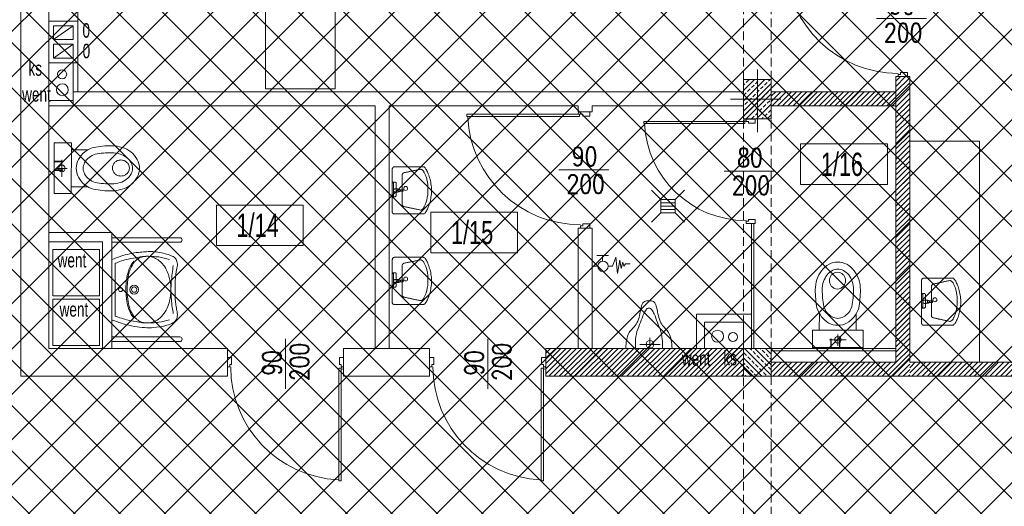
# Model space of a CAD drawing. Header units: millimetres. Extents: x 6354466 to 6508314, y -1889048 to -1342748.
# Tile 101 of 134: x 6413425 to 6421908, y -1655084 to -1650892. Entities that reach past the tile are written whole.
import ezdxf
from ezdxf.enums import TextEntityAlignment as Align

# ---------------------------------------------------------------- set-up
doc = ezdxf.new("R2010")
doc.units = ezdxf.units.MM
doc.linetypes.add('CENTER', pattern=[50.8, 31.75, -6.35, 6.35, -6.35])
doc.linetypes.add('HIDDEN', pattern=[0.375, 0.25, -0.125])
for name, color, linetype, lineweight in [('kominy', 162, 'Continuous', 13), ('L-2', 167, 'Continuous', 13), ('L-3', 10, 'Continuous', 18), ('L-4', 92, 'Continuous', 20), ('L-5', 152, 'Continuous', 9), ('L-6', 6, 'Continuous', 5), ('L-AXIS', 10, 'CENTER', 18), ('L-DRZWI', 146, 'Continuous', 13), ('L-HATCH', 252, 'Continuous', 5), ('L-OPIS', 142, 'Continuous', 9), ('L-Wyburzenia', 253, 'HIDDEN', 5), ('łóżka', 230, 'Continuous', 9)]:
    doc.layers.add(name, color=color, linetype=linetype, lineweight=lineweight)
doc.styles.add('125', font='cdmsimpl.shx', dxfattribs={"width": 0.7, "height": 125})
doc.styles.add('160', font='simplex.shx', dxfattribs={"width": 0.8, "height": 160})
doc.styles.add('200', font='cdmsimpl.shx', dxfattribs={"width": 0.7, "height": 200})
doc.styles.add('250', font='cdmsimpl.shx', dxfattribs={"width": 0.7, "height": 250})
doc.styles.add('CDM', font='cdmsimpl.shx', dxfattribs={"width": 0.8, "bigfont": 'cdmbigpl.shx'})
pattern_1 = [(45, (-12796931.303, 3150568.546), (-22.450640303, 22.450640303), [])]

# ---------------------------------------------------------------- blocks, each defined once
blk = doc.blocks.new('zlew niepełnospr.')
for p, q in [((23073.9, -10968.7), (23593.9, -10968.7)), ((23107.7, -10996.1), (23562.4, -10996.1))]:
    blk.add_line(p, q)
for centre, radius in [((23335, -11043.3), 16.6), ((23335, -11160.1), 38.1), ((23335, -11160.1), 23.1)]:
    blk.add_circle(centre, radius)
for points in [[(23073.9, -10968.7), (23041.9, -11064.5), (23018.5, -11163.5), (23008.4, -11250.2), (23008.4, -11329), (23024.1, -11425.5), (23043.6, -11484.2), (23064.5, -11513.7), (23086.8, -11526.5), (23124.6, -11532.4), (23153.5, -11528.5), (23200.1, -11519.9), (23249.1, -11514.9), (23328.9, -11514.9), (23407.5, -11514.9), (23520.2, -11529), (23540.1, -11532.9), (23553.5, -11532.9), (23578.6, -11528.6), (23608.5, -11511.3), (23627.2, -11478.8), (23644.1, -11428.8), (23658, -11363.5), (23662.8, -11305.6), (23661.1, -11254.5), (23656.4, -11197.4), (23643.5, -11123.9), (23622.2, -11044.1), (23593.9, -10968.7)], [(23107.7, -10996.1), (23072.2, -11107.9), (23055.6, -11200.8), (23048.8, -11241), (23047.8, -11261.1), (23049.6, -11318.6), (23053.8, -11373.7), (23076.1, -11463.8)], [(23562.4, -10996.1), (23597.8, -11107.9), (23614.4, -11200.8), (23621.2, -11241), (23622.3, -11261.1), (23620.5, -11318.6), (23616.3, -11373.7), (23594, -11463.8)], [(23335.5, -11099.1), (23401.6, -11103.2), (23461.6, -11112.1), (23510, -11126.7), (23547.1, -11144.7), (23572.1, -11161.7), (23600.1, -11191), (23613.8, -11220.7), (23620.6, -11248.1), (23622.3, -11273.1), (23618.8, -11310.4), (23604.7, -11344.8), (23575.9, -11386.6), (23536.4, -11420.3), (23477.3, -11451.1), (23428.5, -11465.9), (23379.4, -11475.2), (23332.8, -11477.2), (23239, -11466.1), (23174.3, -11443.7), (23116.8, -11406.5), (23072.6, -11357.2), (23056.1, -11318.9), (23049.6, -11293.9), (23048.9, -11257.1), (23054.7, -11225.8), (23067.1, -11199.3), (23082.9, -11179.4), (23109.5, -11154.6), (23167.7, -11124.1), (23232, -11108), (23314.1, -11099.8), (23335.5, -11099.1)], [(23090.4, -11156.6), (23133.4, -11127.5), (23185.6, -11108.4), (23251.7, -11094.5), (23305.5, -11090.3), (23383.3, -11090.3), (23455.5, -11101.3), (23531.2, -11125), (23580.4, -11156.5)], [(23129.1, -11497.7), (23181.6, -11488.3), (23252.5, -11481.3), (23326.6, -11477.2), (23403.2, -11480.3), (23542.2, -11497.3)]]:
    blk.add_spline(points, degree=3)
blk = doc.blocks.new('zlew dla nps')
for p, q in [((452546.7, -100354.5), (452546.7, -99769.8)), ((452586.7, -100354.5), (452586.7, -99769.8)), ((453401.5, -100354.5), (453401.5, -99769.8)), ((453441.5, -100354.5), (453441.5, -99769.8))]:
    blk.add_line(p, q)
for centre in [(452566.7, -99770.1), (453421.5, -99770.1)]:
    blk.add_arc(centre, 20, 1.01475, 178.98525)
at = {"rotation": 180}
blk.add_blockref('zlew niepełnospr.', (476329.5, -111323.3), dxfattribs=at)
blk = doc.blocks.new('WC')
for p, q in [((60.6, -56.2), (-60.7, -56.1)), ((-0.1, -94.5), (0, -11.8)), ((-132.4, -243.9), (-132.3, -124)), ((133, -244.1), (133.1, -124.2))]:
    blk.add_line(p, q)
blk.add_lwpolyline([(182.2, -124.3), (182.4, -0.2), (-181.3, 0.2), (-181.4, -123.9)], close=True)
blk.add_lwpolyline([(0.4, -159.5, -0.123818), (63.7, -175.5, -0.10563), (117.8, -221.4, -0.087168), (150.5, -283.9, -0.045277), (162.2, -413.9, -0.077475), (150.3, -489.3, -0.087168), (117.5, -551.7, -0.10563), (63.3, -597.6, -0.123818), (-0.1, -613.4, -0.123818), (-63.4, -597.4, -0.10563), (-117.5, -551.5, -0.087168), (-150.2, -489.1, -0.077475), (-161.9, -413.6, -0.045277), (-150, -283.6, -0.087168), (-117.2, -221.2, -0.10563), (-63, -175.4, -0.123818)], format="xyb", close=True)
blk.add_circle((-0.1, -56.1), 23.7)
for centre, radius, start, end in [((0.3, -293.5), 84, 89.9445, 118.1778), ((0.3, -293.5), 84, 61.71121, 89.9445), ((43.9, -345.7), 153.6, 142.29689, 160.73225), ((17.2, -325.1), 119.9, 118.1778, 142.29689), ((-16.8, -325.1), 119.9, 37.59211, 61.71121), ((-43.5, -345.7), 153.6, 19.15676, 37.59211), ((551.4, -414.1), 663.3, 169.66343, 179.96529), ((-551.3, -413), 663.4, 359.92317, 10.22468), ((85.9, -413.9), 197.8, 179.94209, 197.66265), ((3.7, -477.2), 57.9, 113.47545, 136.37657), ((2.5, -474.4), 54.9, 89.9445, 113.47545), ((2.5, -474.4), 54.9, 66.41355, 89.9445), ((1.3, -477.2), 57.9, 43.51243, 66.41355), ((-85.6, -413.7), 197.8, 342.22394, 359.9445), ((43.8, -427.3), 153.6, 197.66506, 217.59211), ((8.5, -480.1), 63.6, 158.43964, 179.9445), ((8.5, -480.1), 63.6, 179.9445, 201.44936), ((5.6, -478.9), 60.5, 136.37657, 158.43964), ((-0.6, -478.9), 60.5, 21.44936, 43.51243), ((-3.5, -480.1), 63.6, 359.9445, 21.44936), ((-3.5, -480.1), 63.6, 338.43964, 359.9445), ((-43.6, -427.2), 153.6, 322.29689, 342.22394), ((17.1, -447.8), 119.9, 217.59211, 241.71121), ((5.6, -481.3), 60.5, 201.44936, 223.51243), ((0.1, -479.5), 84, 241.71121, 269.9445), ((3.7, -483), 57.9, 223.51243, 246.41355), ((2.5, -485.8), 54.9, 246.41355, 269.9445), ((0.1, -479.5), 84, 269.9445, 298.1778), ((2.5, -485.8), 54.9, 269.9445, 293.47545), ((1.3, -483), 57.9, 293.47545, 316.37657), ((-16.9, -447.8), 119.9, 298.1778, 322.29689), ((-0.6, -481.2), 60.5, 316.37657, 338.43964)]:
    blk.add_arc(centre, radius, start, end)
blk = doc.blocks.new('wc niepełnospr')
at = {"layer": 'L-6'}
for p, q in [((24905, -3679), (24905, -3679)), ((24925, -3659), (25652, -3659)), ((24925, -3699), (25652, -3699)), ((24905, -4419), (24905, -4419)), ((24925, -4399), (25652, -4399)), ((24925, -4439), (25652, -4439))]:
    blk.add_line(p, q, dxfattribs=at)
for centre, start, end in [((24925, -3679), 90, 180), ((24925, -3679), 180, 270), ((24925, -4419), 90, 180), ((24925, -4419), 180, 270)]:
    blk.add_arc(centre, 20, start, end, dxfattribs=at)
at = {"layer": 'L-6', "xscale": 12.00000000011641, "yscale": 12.00000000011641, "zscale": 12.00000000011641, "rotation": 270}
blk.add_blockref('WC', (25652, -3831), dxfattribs=at)
blk = doc.blocks.new('*U115')
for p, q in [((450, 203), (450, -227.5)), ((35, 40), (0, 40)), ((35, -20), (35, 40)), ((865, -20), (865, 40)), ((865, 40), (900, 40)), ((900, 40), (900, -40)), ((0, -40), (20, -40)), ((20, -40), (20, -20)), ((20, -20), (35, -20)), ((20, -50), (20, -60)), ((20, -50), (40, -50)), ((20, -920), (20, -50)), ((40, -50), (40, -920)), ((880, -20), (865, -20)), ((880, -40), (880, -20)), ((900, -40), (880, -40)), ((40, -920), (20, -920))]:
    blk.add_line(p, q)
for points in [[(0, 40), (0, -40)], [(20, -50), (20, -920)]]:
    blk.add_lwpolyline(points)
blk.add_circle((10, -50), 10)
blk.add_arc((-1.7, -39.3), 876.7, 272.72584, 359.95417)
at = {"style": '160', "width": 0.8}
blk.add_attdef('SZER', text='', height=160, rotation=90, dxfattribs=at).set_placement((460.9, -6.1), align=Align.BOTTOM_CENTER)
blk.add_attdef('WYS', text='', height=160, rotation=90, dxfattribs=at).set_placement((491, 3.2), align=Align.TOP_CENTER)
at = {"style": 'CDM', "width": 0.8, "flags": 1}
blk.add_attdef('POZIOM', (891.4, 99.6), '', height=125, dxfattribs=at)
blk = doc.blocks.new('UM')
at = {"ltscale": 0.1}
for p, q in [((-14, 0.9), (-14, -1.1)), ((-7.5, 0.9), (-14, 0.9)), ((-14, 0.9), (-14, 0.9)), ((-7.5, -1.1), (-7.5, 0.9)), ((-1.5, 7.9), (0, 7.9)), ((-1.5, 6.9), (-1.5, 7.9)), ((-1.5, 7.9), (-1.5, 7.9)), ((0, 6.9), (-1.5, 6.9)), ((0, 7.9), (0, 6.9)), ((-14, -1.1), (-7.5, -1.1)), ((-1.5, -9.7), (0, -9.7)), ((-1.5, -10.7), (-1.5, -9.7)), ((-1.5, -9.7), (-1.5, -9.7)), ((0, -10.7), (-1.5, -10.7)), ((0, -9.7), (0, -10.7))]:
    blk.add_line(p, q, dxfattribs=at)
blk.add_ellipse((-17, -2.7), major_axis=(2.5, 0), ratio=1, dxfattribs=at)
for points, knots in [([(-50, -2.7), (-50, 1.4), (-49.9, 4.3), (-49.4, 8.5), (-48.6, 12.5), (-47.7, 16.1), (-46.6, 19.5), (-45.4, 22.4), (-44.2, 24.9), (-43, 27), (-41.9, 28.5), (-41, 29.5), (-40.3, 29.9), (-40, 29.9)], [0, 0, 0, 0, 4.421258, 8.671481, 12.720017, 16.528921, 20.054501, 23.248715, 26.060587, 28.437985, 30.330912, 31.700778, 32.561624, 32.561624, 32.561624, 32.561624]), ([(-40, 29.9), (-38.4, 29.9), (-35.4, 29.9), (-31.1, 29.9), (-27.1, 29.9), (-23.6, 29.9), (-20.3, 29.9), (-17.2, 29.9), (-14.3, 29.9), (-11.5, 29.9), (-8.7, 29.9), (-5.9, 29.9), (-4, 29.9), (-3, 29.9)], [0, 0, 0, 0, 4.783621, 9.087153, 12.975958, 16.515402, 19.770849, 22.807663, 25.69121, 28.486852, 31.259955, 34.075883, 37, 37, 37, 37]), ([(-3, 29.9), (-2.8, 29.9), (-2.5, 29.9), (-2, 29.8), (-1.6, 29.7), (-1.2, 29.5), (-0.9, 29.3), (-0.6, 29.1), (-0.4, 28.8), (-0.2, 28.5), (-0.1, 28.2), (0, 27.8), (0, 27.5), (0, 27.4)], [0, 0, 0, 0, 0.521233, 0.997741, 1.43512, 1.839842, 2.219285, 2.581614, 2.93545, 3.289343, 3.65121, 4.027898, 4.424991, 4.424991, 4.424991, 4.424991]), ([(0, 27.4), (0, 22.9), (0, 19.3), (0, 14.3), (0, 9.9), (0, 5.8), (0, 1.9), (0, -2), (0, -6.2), (0, -10.9), (0, -16.3), (0, -22.6), (0, -27.2), (0, -27.4)], [0, 0, 0, 0, 5.788505, 10.75432, 15.116078, 19.092412, 22.901953, 26.763336, 30.895192, 35.516153, 40.844853, 47.099925, 54.5, 54.5, 54.5, 54.5]), ([(-45.5, -2.7), (-45.5, 0.9), (-45.4, 2.9), (-45.2, 5.7), (-44.7, 8.5), (-44.2, 11.2), (-43.6, 13.6), (-42.9, 15.9), (-42.1, 18), (-41.3, 19.7), (-40.5, 21.3), (-39.8, 22.5), (-39.3, 23.1), (-39, 23.4)], [0, 0, 0, 0, 2.971843, 5.875727, 8.69009, 11.390655, 13.951025, 16.343209, 18.538114, 20.506093, 22.217708, 23.645152, 24.765696, 24.765696, 24.765696, 24.765696]), ([(-39, 23.4), (-38.9, 23.5), (-38.7, 23.7), (-38.5, 23.9), (-38.2, 24.1), (-37.9, 24.3), (-37.6, 24.5), (-37.4, 24.6), (-37.1, 24.7), (-36.8, 24.8), (-36.5, 24.9), (-36.3, 24.9), (-36.1, 24.9), (-36, 24.9)], [0, 0, 0, 0, 0.377031, 0.737389, 1.082053, 1.41214, 1.728923, 2.033842, 2.328508, 2.614708, 2.89439, 3.169641, 3.44265, 3.44265, 3.44265, 3.44265]), ([(-36, 24.9), (-35.2, 24.7), (-33.6, 24.4), (-31.3, 23.9), (-29.2, 23.5), (-27.2, 23.1), (-25.3, 22.7), (-23.5, 22.3), (-21.8, 21.9), (-20.1, 21.6), (-18.4, 21.2), (-16.7, 20.8), (-15.6, 20.5), (-15, 20.4)], [0, 0, 0, 0, 2.538062, 4.875415, 7.039921, 9.059436, 10.961822, 12.774939, 14.526656, 16.244847, 17.957394, 19.692189, 21.477132, 21.477132, 21.477132, 21.477132]), ([(-15, 20.4), (-14.9, 20.4), (-14.6, 20.3), (-14.2, 20.1), (-13.9, 19.9), (-13.6, 19.7), (-13.3, 19.5), (-13.1, 19.2), (-12.9, 19), (-12.7, 18.7), (-12.6, 18.5), (-12.5, 18.2), (-12.5, 18), (-12.5, 17.9)], [0, 0, 0, 0, 0.423186, 0.830097, 1.220149, 1.592844, 1.947867, 2.285217, 2.605368, 2.909475, 3.199625, 3.479091, 3.752535, 3.752535, 3.752535, 3.752535]), ([(-12.5, 17.9), (-12.5, 16.8), (-12.5, 14.7), (-12.5, 11.5), (-12.5, 8.2), (-12.5, 5), (-12.5, 1.7), (-12.5, -1.6), (-12.5, -4.8), (-12.5, -8), (-12.5, -11.1), (-12.5, -14.1), (-12.5, -16.1), (-12.5, -17.1)], [0, 0, 0, 0, 3.170548, 6.397446, 9.66266, 12.948159, 16.235913, 19.507889, 22.746056, 25.932382, 29.048835, 32.077385, 35, 35, 35, 35]), ([(-12.5, 15.3), (-12.5, 14.3), (-12.5, 12.2), (-12.5, 8.9), (-12.5, 5.7), (-12.5, 2.4), (-12.5, -0.9), (-12.5, -4.1), (-12.5, -7.4), (-12.5, -10.6), (-12.5, -13.7), (-12.5, -16.7), (-12.5, -18.7), (-12.5, -19.7)], [0, 0, 0, 0, 3.170548, 6.397446, 9.66266, 12.948159, 16.235913, 19.507889, 22.746056, 25.932382, 29.048835, 32.077385, 35, 35, 35, 35]), ([(-10.5, -0.1), (-10.5, 0), (-10.5, 0.2), (-10.3, 0.5), (-10, 0.7), (-9.6, 1), (-9.2, 1.2), (-8.7, 1.4), (-8.1, 1.6), (-7.5, 1.7), (-6.8, 1.8), (-6.2, 1.9), (-5.7, 1.9), (-5.5, 1.9)], [0, 0, 0, 0, 0.278538, 0.596972, 0.9738, 1.412854, 1.910826, 2.461075, 3.055384, 3.684814, 4.34019, 5.012423, 5.692788, 5.692788, 5.692788, 5.692788]), ([(-10.5, -0.1), (-10.5, 0), (-10.5, 0.2), (-10.3, 0.5), (-10, 0.7), (-9.6, 1), (-9.2, 1.2), (-8.7, 1.4), (-8.1, 1.6), (-7.5, 1.7), (-6.8, 1.8), (-6.2, 1.9), (-5.7, 1.9), (-5.5, 1.9)], [0, 0, 0, 0, 0.278538, 0.596972, 0.9738, 1.412854, 1.910826, 2.461075, 3.055384, 3.684814, 4.34019, 5.012423, 5.692788, 5.692788, 5.692788, 5.692788]), ([(-5.5, 1.9), (-5.5, 1.9), (-5.3, 1.9), (-5.2, 1.9), (-5, 1.9), (-4.8, 1.9), (-4.6, 1.9), (-4.4, 1.9), (-4.2, 1.9), (-4, 1.9), (-3.8, 1.9), (-3.7, 1.9), (-3.5, 1.9), (-3.5, 1.9)], [0, 0, 0, 0, 0.148009, 0.316304, 0.500376, 0.695718, 0.897821, 1.102179, 1.304282, 1.499624, 1.683696, 1.851991, 2, 2, 2, 2]), ([(-5.5, 1.9), (-5.5, 1.9), (-5.3, 1.9), (-5.2, 1.9), (-5, 1.9), (-4.8, 1.9), (-4.6, 1.9), (-4.4, 1.9), (-4.2, 1.9), (-4, 1.9), (-3.8, 1.9), (-3.7, 1.9), (-3.5, 1.9), (-3.5, 1.9)], [0, 0, 0, 0, 0.148009, 0.316304, 0.500376, 0.695718, 0.897821, 1.102179, 1.304282, 1.499624, 1.683696, 1.851991, 2, 2, 2, 2]), ([(-5, 5.9), (-5, 6), (-5, 6.2), (-5, 6.4), (-4.9, 6.7), (-4.8, 6.9), (-4.6, 7.2), (-4.5, 7.4), (-4.3, 7.6), (-4, 7.7), (-3.7, 7.8), (-3.4, 7.9), (-3.1, 7.9), (-3, 7.9)], [0, 0, 0, 0, 0.272276, 0.542692, 0.810227, 1.07504, 1.338798, 1.604973, 1.87895, 2.16785, 2.480019, 2.824368, 3.209791, 3.209791, 3.209791, 3.209791]), ([(-5, -8.7), (-5, -8.4), (-5, -7.7), (-5, -6.7), (-5, -5.6), (-5, -4.5), (-5, -3.3), (-5, -2), (-5, -0.8), (-5, 0.3), (-5, 1.4), (-5, 2.4), (-5, 3.1), (-5, 5.9)], [0, 0, 0, 0, 0.888054, 1.897821, 3.002254, 4.174305, 5.386927, 6.613073, 7.825695, 8.997746, 10.102179, 11.111946, 12, 12, 12, 12]), ([(-3.5, 1.9), (-3.4, 1.9), (-3.2, 1.9), (-3, 1.8), (-2.7, 1.7), (-2.5, 1.6), (-2.2, 1.4), (-2, 1.2), (-1.8, 1), (-1.7, 0.7), (-1.6, 0.4), (-1.5, 0.2), (-1.5, 0), (-1.5, -0.1)], [0, 0, 0, 0, 0.273037, 0.549292, 0.830058, 1.115075, 1.403036, 1.692041, 1.980001, 2.265018, 2.545785, 2.82204, 3.095076, 3.095076, 3.095076, 3.095076]), ([(-3.5, 1.9), (-3.4, 1.9), (-3.2, 1.9), (-3, 1.8), (-2.7, 1.7), (-2.5, 1.6), (-2.2, 1.4), (-2, 1.2), (-1.8, 1), (-1.7, 0.7), (-1.6, 0.4), (-1.5, 0.2), (-1.5, 0), (-1.5, -0.1)], [0, 0, 0, 0, 0.273037, 0.549292, 0.830058, 1.115075, 1.403036, 1.692041, 1.980001, 2.265018, 2.545785, 2.82204, 3.095076, 3.095076, 3.095076, 3.095076]), ([(-3, 7.9), (-2.9, 7.9), (-2.7, 7.9), (-2.5, 7.9), (-2.3, 7.9), (-2.1, 7.9), (-2, 7.9), (-1.8, 7.9), (-1.7, 7.9), (-1.6, 7.9), (-1.6, 7.9), (-1.5, 7.9), (-1.5, 7.9), (-1.5, 7.9)], [0, 0, 0, 0, 0.260331, 0.495868, 0.706612, 0.892562, 1.053719, 1.190083, 1.301653, 1.38843, 1.450413, 1.487603, 1.5, 1.5, 1.5, 1.5]), ([(-1.5, 6.9), (-1.5, 5), (-1.5, 4.2), (-1.5, 2.9), (-1.5, 1.4), (-1.5, -0.1), (-1.5, -1.8), (-1.5, -3.5), (-1.5, -5.2), (-1.5, -6.7), (-1.5, -8.2), (-1.5, -9.5), (-1.5, -10.3), (-1.5, -10.7)], [0, 0, 0, 0, 1.082645, 2.38843, 3.867769, 5.471074, 7.14876, 8.85124, 10.528926, 12.132231, 13.61157, 14.917355, 16, 16, 16, 16]), ([(-40, -30.4), (-40.3, -30.4), (-41, -30), (-41.9, -28.9), (-43, -27.3), (-44.2, -25.2), (-45.4, -22.6), (-46.6, -19.6), (-47.7, -16.2), (-48.6, -12.5), (-49.4, -8.6), (-49.9, -4.6), (-50, -1.8), (-50, -0.4)], [0, 0, 0, 0, 0.869653, 2.280747, 4.239579, 6.695183, 9.584395, 12.841451, 16.401309, 20.201485, 24.183597, 28.295048, 32.491101, 32.491101, 32.491101, 32.491101]), ([(-39, -25.7), (-39.3, -25.4), (-39.8, -24.7), (-40.5, -23.6), (-41.3, -22.1), (-42.1, -20.4), (-42.9, -18.4), (-43.6, -16.2), (-44.2, -13.7), (-44.8, -11.2), (-45.2, -8.4), (-45.4, -5.6), (-45.5, -3.6), (-45.5, -2.7)], [0, 0, 0, 0, 1.111601, 2.512184, 4.18161, 6.095708, 8.229112, 10.556498, 13.053272, 15.696082, 18.463273, 21.335364, 24.295568, 24.295568, 24.295568, 24.295568]), ([(-5.5, -2.1), (-5.7, -2.1), (-6.2, -2.1), (-6.8, -2), (-7.5, -1.9), (-8.1, -1.8), (-8.7, -1.6), (-9.2, -1.4), (-9.6, -1.2), (-10, -0.9), (-10.3, -0.7), (-10.5, -0.4), (-10.5, -0.2), (-10.5, -0.1)], [0, 0, 0, 0, 0.680365, 1.352598, 2.007974, 2.637404, 3.231713, 3.781963, 4.279934, 4.718988, 5.095816, 5.41425, 5.692788, 5.692788, 5.692788, 5.692788]), ([(-3.5, -2.1), (-3.5, -2.1), (-3.6, -2.1), (-3.8, -2.1), (-3.9, -2.1), (-4.1, -2.1), (-4.2, -2.1), (-4.4, -2.1), (-4.6, -2.1), (-4.8, -2.1), (-5, -2.1), (-5.2, -2.1), (-5.4, -2.1), (-5.5, -2.1)], [0, 0, 0, 0, 0.136739, 0.275733, 0.419234, 0.569497, 0.728775, 0.899324, 1.083396, 1.283246, 1.501127, 1.739294, 2, 2, 2, 2]), ([(-3, -10.7), (-3.1, -10.7), (-3.4, -10.6), (-3.7, -10.6), (-4, -10.5), (-4.3, -10.4), (-4.5, -10.3), (-4.7, -10.1), (-4.8, -9.9), (-4.9, -9.7), (-5, -9.4), (-5, -9), (-5, -8.8), (-5, -8.7)], [0, 0, 0, 0, 0.384885, 0.724568, 1.024891, 1.293879, 1.542296, 1.783488, 2.031905, 2.300893, 2.601217, 2.940899, 3.325784, 3.325784, 3.325784, 3.325784]), ([(-1.5, -0.1), (-1.5, -0.2), (-1.5, -0.4), (-1.6, -0.6), (-1.7, -0.9), (-1.8, -1.1), (-2, -1.4), (-2.2, -1.6), (-2.5, -1.8), (-2.7, -1.9), (-3, -2), (-3.2, -2.1), (-3.4, -2.1), (-3.5, -2.1)], [0, 0, 0, 0, 0.273037, 0.549292, 0.830058, 1.115075, 1.403036, 1.692041, 1.980001, 2.265018, 2.545785, 2.82204, 3.095076, 3.095076, 3.095076, 3.095076]), ([(-1.5, -10.7), (-1.5, -10.7), (-1.5, -10.7), (-1.6, -10.7), (-1.6, -10.7), (-1.7, -10.7), (-1.8, -10.7), (-2, -10.7), (-2.1, -10.7), (-2.3, -10.7), (-2.5, -10.7), (-2.7, -10.7), (-2.9, -10.7), (-3, -10.7)], [0, 0, 0, 0, 0.012397, 0.049587, 0.11157, 0.198347, 0.309917, 0.446281, 0.607438, 0.793388, 1.004132, 1.239669, 1.5, 1.5, 1.5, 1.5]), ([(-14.5, -22.7), (-15.3, -22.8), (-16.7, -23.1), (-18.8, -23.6), (-20.7, -24), (-22.4, -24.4), (-24.1, -24.7), (-25.7, -25.1), (-27.4, -25.4), (-29.3, -25.8), (-31.3, -26.2), (-33.6, -26.7), (-35.1, -27), (-36, -27.2)], [0, 0, 0, 0, 2.359791, 4.453355, 6.345239, 8.1, 9.782194, 11.456381, 13.187118, 15.038958, 17.076446, 19.364124, 21.96653, 21.96653, 21.96653, 21.96653]), ([(-12.5, -19.7), (-12.5, -19.7), (-12.5, -19.9), (-12.6, -20.2), (-12.7, -20.6), (-12.8, -20.9), (-13, -21.2), (-13.2, -21.5), (-13.5, -21.8), (-13.7, -22), (-14, -22.3), (-14.2, -22.5), (-14.4, -22.6), (-14.5, -22.7)], [0, 0, 0, 0, 0.285013, 0.59485, 0.926796, 1.276432, 1.638388, 2.006799, 2.375612, 2.738836, 3.090801, 3.426493, 3.742057, 3.742057, 3.742057, 3.742057]), ([(-3, -30.4), (-4.3, -30.4), (-6.8, -30.4), (-10.6, -30.4), (-14.2, -30.4), (-17.7, -30.4), (-21.1, -30.4), (-24.4, -30.4), (-27.7, -30.4), (-30.8, -30.4), (-33.9, -30.4), (-37, -30.4), (-39, -30.4), (-40, -30.4)], [0, 0, 0, 0, 3.882044, 7.626597, 11.244929, 14.74831, 18.148009, 21.455297, 24.681443, 27.837716, 30.935387, 33.985725, 37, 37, 37, 37]), ([(-36, -27.2), (-36.1, -27.2), (-36.3, -27.1), (-36.5, -27.1), (-36.8, -27), (-37.1, -27), (-37.4, -26.8), (-37.6, -26.7), (-37.9, -26.5), (-38.2, -26.4), (-38.5, -26.1), (-38.7, -25.9), (-38.9, -25.7), (-39, -25.7)], [0, 0, 0, 0, 0.273009, 0.54826, 0.827942, 1.114142, 1.408808, 1.713727, 2.03051, 2.360598, 2.705261, 3.065619, 3.44265, 3.44265, 3.44265, 3.44265]), ([(0, -27.4), (0, -27.5), (0, -27.8), (-0.1, -28.2), (-0.2, -28.6), (-0.4, -29), (-0.6, -29.3), (-0.9, -29.6), (-1.2, -29.9), (-1.6, -30.1), (-2, -30.3), (-2.5, -30.4), (-2.8, -30.4), (-3, -30.4)], [0, 0, 0, 0, 0.408717, 0.816755, 1.223772, 1.630095, 2.037068, 2.447366, 2.865246, 3.296651, 3.749116, 4.231466, 4.753374, 4.753374, 4.753374, 4.753374])]:
    blk.add_open_spline(points, degree=3, knots=knots, dxfattribs=at)
blk = doc.blocks.new('złączka do węża 2')
at = {"linetype": 'Continuous'}
for p, q in [((6, 0), (0, 0)), ((27.2, 7.7), (25.4, -10)), ((29.8, -6.7), (27.2, 7.7)), ((31.3, 2.2), (29.8, -6.7)), ((32.8, -4.5), (31.3, 2.2)), ((11.1, -5.5), (11.1, -11.5)), ((22, 0), (17.2, 0)), ((25.4, -10), (22, 0)), ((33.9, -0.1), (32.8, -4.5)), ((35.7, -2.6), (33.9, -0.1)), ((17.4, -11.5), (4.8, -11.5))]:
    blk.add_line(p, q, dxfattribs=at)
blk.add_line((35.7, -2.6), (40.7, -2.6))
for start, end in [(90, 270), (270, 90)]:
    blk.add_arc((11.6, 0), 5.56, start, end, dxfattribs=at)
blk = doc.blocks.new('pisuar')
for p, q in [((50691.66, 2334.74), (50691.66, 2349.29)), ((50696.27, 2342.01), (50688.82, 2342.01))]:
    blk.add_line(p, q)
blk.add_circle((50691.66, 2342.01), 2.84)
blk.add_arc((50715.17, 2342.77), 2.48, 303.43816, 56.56184)
for points in [[(50688.79, 2359.39), (50700.05, 2356.91), (50706.08, 2352.03), (50716.57, 2348.67), (50722.36, 2346.03), (50723.05, 2342.77)], [(50716.54, 2344.84), (50713.61, 2346.54), (50707.46, 2348.8), (50700.88, 2351.34), (50693.65, 2352.48), (50688.79, 2352.48)], [(50688.79, 2326.14), (50700.05, 2328.62), (50706.08, 2333.51), (50716.57, 2336.86), (50722.36, 2339.5), (50723.05, 2342.77)], [(50716.54, 2340.69), (50713.61, 2339), (50707.46, 2336.73), (50700.88, 2334.2), (50693.65, 2333.06), (50688.79, 2333.06)]]:
    blk.add_spline(points, degree=3)
blk = doc.blocks.new('opis pom')
at = {"color": 0}
blk.add_lwpolyline([(252896.7, -40976.9), (253643.9, -40976.9), (253643.9, -41326.9), (252896.7, -41326.9)], close=True, dxfattribs=at)
at = {"layer": 'L-4', "lineweight": 30, "style": '250', "width": 0.7}
blk.add_attdef('2', text='', height=250, dxfattribs=at).set_placement((253252.2, -41151.9), align=Align.MIDDLE_CENTER)
blk = doc.blocks.new('*U200')
for p, q in [((500, 203), (500, -227.5)), ((35, 40), (0, 40)), ((35, -20), (35, 40)), ((965, -20), (965, 40)), ((965, 40), (1000, 40)), ((1000, 40), (1000, -40)), ((0, -40), (20, -40)), ((20, -40), (20, -20)), ((20, -20), (35, -20)), ((20, -50), (20, -60)), ((20, -50), (40, -50)), ((20, -1020), (20, -50)), ((40, -50), (40, -1020)), ((980, -20), (965, -20)), ((980, -40), (980, -20)), ((1000, -40), (980, -40)), ((40, -1020), (20, -1020))]:
    blk.add_line(p, q)
for points in [[(0, 40), (0, -40)], [(20, -50), (20, -1020)]]:
    blk.add_lwpolyline(points)
blk.add_circle((10, -50), 10)
blk.add_arc((-1.9, -39.2), 974.1, 272.72584, 359.95417)
at = {"style": '160', "width": 0.8}
blk.add_attdef('SZER', text='', height=160, rotation=90, dxfattribs=at).set_placement((510.9, -6.1), align=Align.BOTTOM_CENTER)
blk.add_attdef('WYS', text='', height=160, rotation=90, dxfattribs=at).set_placement((541, 3.2), align=Align.TOP_CENTER)
at = {"style": 'CDM', "width": 0.8, "flags": 1}
blk.add_attdef('POZIOM', (891.4, 99.6), '', height=125, dxfattribs=at)
blk = doc.blocks.new('*U201')
for p, q in [((-500, 203), (-500, -227.5)), ((-1000, 40), (-1000, -40)), ((-965, 40), (-1000, 40)), ((-965, -20), (-965, 40)), ((-35, -20), (-35, 40)), ((-35, 40), (0, 40)), ((-1000, -40), (-980, -40)), ((-980, -40), (-980, -20)), ((-980, -20), (-965, -20)), ((-20, -50), (-40, -50)), ((-40, -50), (-40, -1020)), ((-20, -20), (-35, -20)), ((-20, -40), (-20, -20)), ((0, -40), (-20, -40)), ((-20, -50), (-20, -60)), ((-20, -1020), (-20, -50)), ((-40, -1020), (-20, -1020))]:
    blk.add_line(p, q)
for points in [[(0, 40), (0, -40)], [(-20, -50), (-20, -1020)]]:
    blk.add_lwpolyline(points)
blk.add_circle((-10, -50), 10)
blk.add_arc((1.9, -39.2), 974.1, 180.04583, 267.27416)
at = {"style": 'CDM', "width": 0.8, "flags": 1}
blk.add_attdef('POZIOM', (-915.2, 99.6), '', height=125, dxfattribs=at)
at = {"style": '160', "width": 0.8}
blk.add_attdef('SZER', text='', height=160, rotation=90, dxfattribs=at).set_placement((-489.1, -6.1), align=Align.BOTTOM_CENTER)
blk.add_attdef('WYS', text='', height=160, rotation=90, dxfattribs=at).set_placement((-459, 3.2), align=Align.TOP_CENTER)
blk = doc.blocks.new('*U232')
for p, q in [((500, 203), (500, -227.5)), ((35, 40), (0, 40)), ((35, -20), (35, 40)), ((965, -20), (965, 40)), ((965, 40), (1000, 40)), ((1000, 40), (1000, -40)), ((0, -40), (20, -40)), ((20, -40), (20, -20)), ((20, -20), (35, -20)), ((20, -50), (20, -60)), ((20, -50), (40, -50)), ((20, -1020), (20, -50)), ((40, -50), (40, -1020)), ((980, -20), (965, -20)), ((980, -40), (980, -20)), ((1000, -40), (980, -40)), ((40, -1020), (20, -1020))]:
    blk.add_line(p, q)
for points in [[(0, 40), (0, -40)], [(20, -50), (20, -1020)]]:
    blk.add_lwpolyline(points)
blk.add_circle((10, -50), 10)
blk.add_arc((-1.9, -39.2), 974.1, 272.72584, 359.95417)
at = {"style": '160', "width": 0.8}
blk.add_attdef('SZER', text='', height=160, rotation=90, dxfattribs=at).set_placement((510.9, -6.1), align=Align.BOTTOM_CENTER)
blk.add_attdef('WYS', text='', height=160, rotation=90, dxfattribs=at).set_placement((541, 3.2), align=Align.TOP_CENTER)
at = {"style": 'CDM', "width": 0.8, "flags": 1}
blk.add_attdef('POZIOM', (891.4, 99.6), '', height=125, dxfattribs=at)
blk = doc.blocks.new('trzpień 24x34')
at = {"layer": 'L-HATCH', "ltscale": 0.5, "transparency": 33554687}
h = blk.add_hatch(dxfattribs=at)
h.set_pattern_fill('ANSI33', color=252, scale=10, angle=270)
h.set_pattern_definition([(315, (910219.09, -211353.38), (44.90128, 44.90128), []), (315, (910219.09, -211398.28), (44.90128, 44.90128), [31.75, -15.875])])
h.paths.add_polyline_path([(1005119.1, 22519.2), (1005119.1, 22639.2), (1004949.1, 22639.2), (1004949.1, 22519.2)])
h.paths.add_polyline_path([(1005119.1, 22519.2), (1005289.1, 22519.2), (1005289.1, 22639.2), (1005119.1, 22639.2)])
h.paths.add_polyline_path([(1005119.1, 22399.2), (1005289.1, 22399.2), (1005289.1, 22519.2), (1005119.1, 22519.2)])
h.paths.add_polyline_path([(1004949.1, 22399.2), (1005119.1, 22399.2), (1005119.1, 22519.2), (1004949.1, 22519.2)])
at = {"layer": 'L-2', "ltscale": 50}
blk.add_lwpolyline([(1004949.1, 22399.2), (1005289.1, 22399.2), (1005289.1, 22639.2), (1004949.1, 22639.2)], close=True, dxfattribs=at)
at = {"layer": 'L-AXIS', "ltscale": 50}
for p, q in [((1005119.1, 22751.9), (1005119.1, 22316.1)), ((1004834.8, 22519.2), (1005376.2, 22519.2))]:
    blk.add_line(p, q, dxfattribs=at)

msp = doc.modelspace()

# ---------------------------------------------------------------- hatches: boundary and pattern name
at = {"layer": 'L-HATCH', "ltscale": 10, "transparency": 33554687}
h = msp.add_hatch(dxfattribs=at)
h.set_pattern_fill('ANSI37', color=252, scale=87)
h.set_pattern_definition([(45, (-48871.55, 200010.94), (-195.320571, 195.320571), []), (135, (-48871.55, 200010.94), (-195.320571, -195.320571), [])])
h.paths.add_polyline_path([(6428375.3, -1646723.4), (6413285.3, -1646723.4), (6413285.3, -1660832.4), (6428375.3, -1660832.4)])
at = {"layer": 'L-HATCH', "lineweight": 13, "ltscale": 8}
h = msp.add_hatch(dxfattribs=at)
h.set_pattern_fill('ANSI31', color=8, scale=10)
h.set_pattern_definition(pattern_1)
h.paths.add_polyline_path([(6419901, -1651633.5), (6420973.7, -1651633.5), (6420973.7, -1651513.5), (6419901, -1651513.5)])
h.paths.add_polyline_path([(6421093.7, -1651937.7), (6421093.7, -1651382.7), (6421080.6, -1651382.7), (6421000.6, -1651382.7), (6420990.6, -1651382.7), (6420973.7, -1651382.7), (6420973.7, -1651513.5), (6420973.7, -1651633.5), (6420973.7, -1653843.4), (6421093.7, -1653843.4)])
h.paths.add_polyline_path([(6420940, -1652580), (6421127.5, -1652580)])
h = msp.add_hatch(dxfattribs=at)
h.set_pattern_fill('ANSI31', color=8, scale=10)
h.set_pattern_definition([(45, (-6473376.668, 1474391.444), (-22.4506403, 22.4506403), [])])
h.paths.add_polyline_path([(6422334.7, -1653867.2), (6422334.7, -1653843.4), (6421093.7, -1653843.4), (6421093.7, -1653963.4), (6422334.7, -1653963.4), (6422334.7, -1653947.2)])
h.paths.add_polyline_path([(6425207.4, -1652093.5), (6425207.4, -1653843.4), (6423334.7, -1653843.4), (6423334.7, -1653857.2), (6423334.7, -1653867.2), (6423334.7, -1653947.2), (6423334.7, -1653963.4), (6425207.4, -1653963.4), (6425207.4, -1654323.4), (6425230.2, -1654323.4), (6425310.2, -1654323.4), (6425327.4, -1654323.4), (6425327.4, -1653963.4), (6425327.4, -1653723.4), (6425327.4, -1652093.5)])
h.paths.add_polyline_path([(6425207.4, -1651973.5), (6425207.4, -1652093.5), (6425327.4, -1652093.5), (6425327.4, -1651973.5)])
h.paths.add_polyline_path([(6425327.4, -1651973.5), (6425327.4, -1651773.5), (6427725.3, -1651773.5), (6427765.3, -1651773.5), (6427765.3, -1651653.5), (6425327.4, -1651653.5), (6425327.4, -1651451.9), (6425247.4, -1651451.9), (6425207.4, -1651451.9), (6425207.4, -1651973.5)])
h.paths.add_polyline_path([(6427602.7, -1651716.2), (6427602.7, -1651528.7), (6427852.7, -1651528.7), (6427852.7, -1651716.2)], flags=9)
h = msp.add_hatch(dxfattribs=at)
h.set_pattern_fill('ANSI31', color=8, scale=10)
h.set_pattern_definition(pattern_1)
h.paths.add_polyline_path([(6419661, -1653723.4), (6419326.7, -1653723.4), (6419256.4, -1653723.4), (6419111.5, -1653723.4), (6419046.1, -1653723.4), (6418963.1, -1653723.4), (6418855.6, -1653723.4), (6418730.1, -1653723.4), (6418647.1, -1653723.4), (6418357.9, -1653723.4), (6418237.9, -1653723.4), (6417957.4, -1653723.4), (6417957.4, -1653786.2), (6417957.4, -1653866.2), (6417957.4, -1653876.2), (6417957.4, -1653963.4), (6419111.5, -1653963.4), (6419661, -1653963.4), (6419661, -1653723.4)])
h.paths.add_polyline_path([(6419098.3, -1653716.5), (6419440, -1653716.5), (6419440, -1653904), (6419098.3, -1653904)], flags=9)
h.paths.add_polyline_path([(6419455.9, -1653713.1), (6419635.1, -1653713.1), (6419635.1, -1653900.6), (6419455.9, -1653900.6)], flags=9)
h.paths.add_polyline_path([(6421093.7, -1653843.4), (6421093.7, -1653963.4), (6419901, -1653963.4), (6419901, -1653843.4)])
at = {"layer": 'L-HATCH', "lineweight": 13, "ltscale": 0.5}
h = msp.add_hatch(dxfattribs=at)
h.set_pattern_fill('ANSI33', color=252, scale=10, angle=270)
h.set_pattern_definition([(315, (-6323554.634, 1576177.1), (44.9012806, 44.9012806), []), (315, (-6323554.634, 1576132.2), (44.9012806, 44.9012806), [31.75, -15.875])])
h.paths.add_polyline_path([(6419792.6, -1653723.4), (6419772.6, -1653723.4), (6419731, -1653723.4), (6419661, -1653723.4), (6419661, -1653963.4), (6419901, -1653963.4), (6419901, -1653723.4)])

# ---------------------------------------------------------------- linework, layer by layer
at = {"layer": 'kominy', "lineweight": 13}
for p, q in [((6413715.3, -1651063.5), (6413885.3, -1650943.5)), ((6413715.3, -1651223.5), (6413885.3, -1651103.5))]:
    msp.add_line(p, q, dxfattribs=at)
at = {"layer": 'kominy', "lineweight": 13, "ltscale": 8}
for points in [[(6413675.3, -1650543.5), (6413925.3, -1650543.5), (6413925.3, -1650903.5), (6413675.3, -1650903.5)], [(6413675.3, -1650903.5), (6413925.3, -1650903.5), (6413925.3, -1651263.5), (6413675.3, -1651263.5)]]:
    msp.add_lwpolyline(points, close=True, dxfattribs=at)
at = {"layer": 'kominy', "lineweight": 13}
for points in [[(6413715.3, -1651063.5), (6413885.3, -1651063.5), (6413885.3, -1650943.5), (6413715.3, -1650943.5)], [(6413715.3, -1651223.5), (6413885.3, -1651223.5), (6413885.3, -1651103.5), (6413715.3, -1651103.5)]]:
    msp.add_lwpolyline(points, close=True, dxfattribs=at)
at = {"layer": 'L-2', "ltscale": 8}
msp.add_line((6413435.3, -1653963.4), (6413435.3, -1646873.4), dxfattribs=at)
at = {"layer": 'L-2', "lineweight": 13, "ltscale": 8}
for p, q in [((6413675.3, -1653723.4), (6413675.3, -1647113.4)), ((6414214, -1653723.4), (6413675.3, -1653723.4)), ((6415215.7, -1653723.4), (6414214, -1653723.4)), ((6415215.7, -1653723.4), (6415215.7, -1653963.4)), ((6416957.4, -1653723.4), (6416215.7, -1653723.4)), ((6416215.7, -1653723.4), (6416215.7, -1653963.4)), ((6416957.4, -1653723.4), (6416957.4, -1653963.4)), ((6417957.4, -1653723.4), (6417957.4, -1653963.4)), ((6419111.5, -1653723.4), (6418357.9, -1653723.4)), ((6419901, -1653723.4), (6419111.5, -1653723.4)), ((6414214, -1653963.4), (6413435.3, -1653963.4)), ((6415215.7, -1653963.4), (6414214, -1653963.4)), ((6416957.4, -1653963.4), (6416215.7, -1653963.4)), ((6419661, -1653963.4), (6417957.4, -1653963.4))]:
    msp.add_line(p, q, dxfattribs=at)
at = {"layer": 'L-2', "lineweight": 13, "ltscale": 10}
msp.add_line((6417957.4, -1653723.4), (6418357.9, -1653723.4), dxfattribs=at)
at = {"layer": 'L-2', "lineweight": 13, "ltscale": 8}
msp.add_lwpolyline([(6419901, -1653963.4), (6419661, -1653963.4), (6419661, -1653723.4), (6419901, -1653723.4)], close=True, dxfattribs=at)
at = {"layer": 'L-3', "lineweight": 13, "ltscale": 10}
for p, q in [((6413885.3, -1651263.5), (6413885.3, -1651588)), ((6413925.3, -1651263.5), (6413925.3, -1651513.5)), ((6413925.3, -1651513.5), (6413885.3, -1651513.5)), ((6413885.3, -1651513.5), (6413885.3, -1651633.5)), ((6413885.3, -1651588), (6413675.3, -1651588))]:
    msp.add_line(p, q, dxfattribs=at)
msp.add_circle((6413791.2, -1651362), 38.9, dxfattribs=at)
at = {"layer": 'L-4', "lineweight": 13, "ltscale": 10}
for p, q in [((6420973.7, -1653843.4), (6420973.7, -1651382.7)), ((6421093.7, -1651382.7), (6420973.7, -1651382.7)), ((6421093.7, -1653843.4), (6421093.7, -1651382.7)), ((6419661, -1651513.5), (6413925.3, -1651513.5)), ((6420973.7, -1651513.5), (6419901, -1651513.5)), ((6416488, -1651633.5), (6413675.3, -1651633.5)), ((6416488, -1653723.4), (6416488, -1651633.5)), ((6416608, -1653723.4), (6416608, -1651633.5)), ((6418237.9, -1651633.5), (6416608, -1651633.5)), ((6418237.9, -1651686.7), (6418237.9, -1651633.5)), ((6418357.9, -1651686.7), (6418237.9, -1651686.7)), ((6419661, -1651633.5), (6418357.9, -1651633.5)), ((6418357.9, -1651686.7), (6418357.9, -1651633.5)), ((6420973.7, -1651633.5), (6419901, -1651633.5)), ((6418237.9, -1652686.7), (6418237.9, -1653723.4)), ((6418357.9, -1652686.7), (6418237.9, -1652686.7)), ((6418357.9, -1652686.7), (6418357.9, -1653723.4)), ((6419901, -1653843.4), (6420976.6, -1653843.4)), ((6421093.7, -1653843.4), (6422334.7, -1653843.4)), ((6421093.7, -1653963.4), (6419901, -1653963.4)), ((6421093.7, -1653963.4), (6422334.7, -1653963.4))]:
    msp.add_line(p, q, dxfattribs=at)
at = {"layer": 'L-5', "lineweight": 13, "ltscale": 10}
for p, q in [((6419256.4, -1653723.4), (6419256.4, -1653428.7)), ((6419256.4, -1653428.7), (6419731, -1653428.7)), ((6419731, -1653428.7), (6419731, -1653723.4)), ((6419326.7, -1653723.4), (6419326.7, -1653498.7)), ((6419326.7, -1653498.7), (6419661, -1653498.7)), ((6419661, -1653498.7), (6419661, -1653723.4)), ((6419901, -1653723.4), (6420973.7, -1653723.4)), ((6419901, -1653743.4), (6420973.7, -1653743.4))]:
    msp.add_line(p, q, dxfattribs=at)
for points in [[(6414218.9, -1653723.4), (6414218.9, -1652725.2), (6413675.3, -1652725.2)], [(6413675.3, -1652805.2), (6414138.9, -1652805.2), (6414138.9, -1653723.4)]]:
    msp.add_lwpolyline(points, dxfattribs=at)
for points in [[(6413711.5, -1653271.1), (6414111.5, -1653271.1), (6414111.5, -1652871.1), (6413711.5, -1652871.1)], [(6413711.5, -1653699.2), (6414111.5, -1653699.2), (6414111.5, -1653299.2), (6413711.5, -1653299.2)]]:
    msp.add_lwpolyline(points, close=True, dxfattribs=at)
msp.add_circle((6419570, -1653626), 38.9, dxfattribs=at)
at = {"layer": 'L-6', "lineweight": 13, "ltscale": 10}
for p, q in [((6421093.7, -1651937.7), (6421693.7, -1651937.7)), ((6421693.7, -1651937.7), (6421693.7, -1653843.4))]:
    msp.add_line(p, q, dxfattribs=at)
at = {"layer": 'L-6', "lineweight": 13, "ltscale": 15}
for p, q in [((6418949.8, -1652441.8), (6418868.2, -1652360.2)), ((6419071.7, -1652441.8), (6419153.3, -1652360.2)), ((6418949.8, -1652470.1), (6419071.7, -1652470.1)), ((6418949.8, -1652555.3), (6418868.2, -1652636.9)), ((6418949.8, -1652498.5), (6419071.7, -1652498.5)), ((6418949.8, -1652526.9), (6419071.7, -1652526.9)), ((6418949.8, -1652555.3), (6419071.7, -1652555.3)), ((6419071.7, -1652555.3), (6419153.3, -1652636.9))]:
    msp.add_line(p, q, dxfattribs=at)
at = {"layer": 'L-6', "lineweight": 13}
for p, q in [((6419731, -1652647.6), (6419731, -1653713.9)), ((6419751, -1652647.6), (6419731, -1652647.6)), ((6419751, -1652647.6), (6419751, -1653723.4))]:
    msp.add_line(p, q, dxfattribs=at)
at = {"layer": 'L-6', "lineweight": 13, "ltscale": 15}
msp.add_lwpolyline([(6418949.8, -1652441.8), (6419071.7, -1652441.8), (6419071.7, -1652555.3), (6418949.8, -1652555.3)], close=True, dxfattribs=at)
at = {"layer": 'L-6', "lineweight": 13, "ltscale": 10}
for centre in [(6413793, -1651495.3), (6419437.7, -1653618.4)]:
    msp.add_circle(centre, 51.4, dxfattribs=at)
at = {"layer": 'L-Wyburzenia', "lineweight": 13, "ltscale": 300}
for p, q in [((6419661, -1651407.1), (6419661, -1647113.4)), ((6419901, -1651407.1), (6419901, -1647113.4)), ((6419661, -1651753.5), (6419661, -1653723.4)), ((6419901, -1651753.5), (6419901, -1653723.4)), ((6419661, -1655623.4), (6419661, -1653963.4)), ((6419901, -1653963.4), (6419901, -1655623.4))]:
    msp.add_line(p, q, dxfattribs=at)
at = {"layer": 'łóżka', "lineweight": 13, "ltscale": 8}
msp.add_lwpolyline([(6415543.5, -1649950.4), (6415543.5, -1651487.7), (6416143.5, -1651487.7), (6416143.5, -1649587.7), (6415543.5, -1649587.7), (6415543.5, -1649950.4)], dxfattribs=at)

# ---------------------------------------------------------------- block references
at = {"layer": 'L-5', "lineweight": 13, "ltscale": 50, "rotation": 90}
msp.add_blockref('trzpień 24x34', (6442300.2, -2656696.2), dxfattribs=at)
at = {"layer": 'L-5', "lineweight": 13}
ref = msp.add_blockref('opis pom', (6167257.1, -1610985.9), dxfattribs=at)
ref.add_attrib('2', '1/16', dxfattribs={"layer": 'L-3', "height": 200, "style": '200', "width": 0.7}).set_placement((6420509.3, -1652137.8), align=Align.MIDDLE_CENTER)
ref = msp.add_blockref('opis pom', (6162222.9, -1611511.7), dxfattribs=at)
ref.add_attrib('2', '1/14', dxfattribs={"layer": 'L-3', "height": 200, "style": '200', "width": 0.7}).set_placement((6415475.1, -1652663.6), align=Align.MIDDLE_CENTER)
ref = msp.add_blockref('opis pom', (6164070.4, -1611572.9), dxfattribs=at)
ref.add_attrib('2', '1/15', dxfattribs={"layer": 'L-3', "height": 200, "style": '200', "width": 0.7}).set_placement((6417322.6, -1652724.8), align=Align.MIDDLE_CENTER)
at = {"layer": 'L-6', "lineweight": 13}
for name, p, xscale, yscale, zscale, rotation in [('wc niepełnospr', (6416286.5, -1652555.8), 0.1, 0.1, 0.1, 180), ('UM', (6416635.6, -1652363.9), 6.75, 6.75, 6.75, 180), ('UM', (6416635.6, -1653144.1), 6.75, 6.75, 6.75, 180), ('złączka do węża 2', (6418357.9, -1653016.6), -8, 8, 8, 180.0000129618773), ('wc niepełnospr', (6420857.4, -1651151), 0.1, 0.1, 0.1, 270), ('UM', (6421195.7, -1653322.7), 6.75, 6.75, 6.75, 180), ('pisuar', (6446959.8, -2261988.8), 12, 12, 12, 90.00000000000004)]:
    msp.add_blockref(name, p, dxfattribs=dict(at, xscale=xscale, yscale=yscale, zscale=zscale, rotation=rotation))
at = {"layer": 'L-6', "lineweight": 13, "ltscale": 7, "rotation": 270}
msp.add_blockref('zlew dla nps', (6514574.6, -1200223.1), dxfattribs=at)
at = {"layer": 'L-DRZWI', "lineweight": 13, "ltscale": 8, "rotation": 270}
for name, p in [('*U232', (6421033.7, -1650382.7)), ('*U200', (6418297.9, -1651686.7))]:
    msp.add_blockref(name, p, dxfattribs=at).add_auto_attribs({'WYS': '200', 'SZER': '90'})
at = {"layer": 'L-DRZWI', "lineweight": 13, "rotation": 269.9999999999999}
msp.add_blockref('*U115', (6419723, -1651747.6), dxfattribs=at).add_auto_attribs({'WYS': '200', 'SZER': '80'})
at = {"layer": 'L-DRZWI', "lineweight": 13, "ltscale": 8}
for p in [(6416215.7, -1653843.4), (6417957.4, -1653843.4)]:
    msp.add_blockref('*U201', p, dxfattribs=at).add_auto_attribs({'WYS': '200', 'SZER': '90'})

# ---------------------------------------------------------------- texts
at = {"layer": 'L-5', "lineweight": 13, "char_height": 125, "width": 89.582, "attachment_point": 1, "rotation": 0.00215, "style": '125'}
for insert in [(6413966.2, -1650922), (6413967.5, -1651099.3)]:
    msp.add_mtext('0', dxfattribs=dict(at, insert=insert))
at = {"layer": 'L-OPIS', "style": '125', "width": 0.7}
msp.add_text('ks', height=125, dxfattribs=at).set_placement((6413500.3, -1651374.9))
at = {"layer": 'L-OPIS', "lineweight": 13, "style": '125', "width": 0.7}
for s, p in [('went', (6413446.5, -1651597.5)), ('went', (6413751.9, -1653026.2)), ('went', (6413768.9, -1653450.2)), ('ks', (6419487.1, -1653869.4)), ('went', (6419129.6, -1653872.8))]:
    msp.add_text(s, height=125, dxfattribs=at).set_placement(p)

doc.saveas('drawing.dxf')
